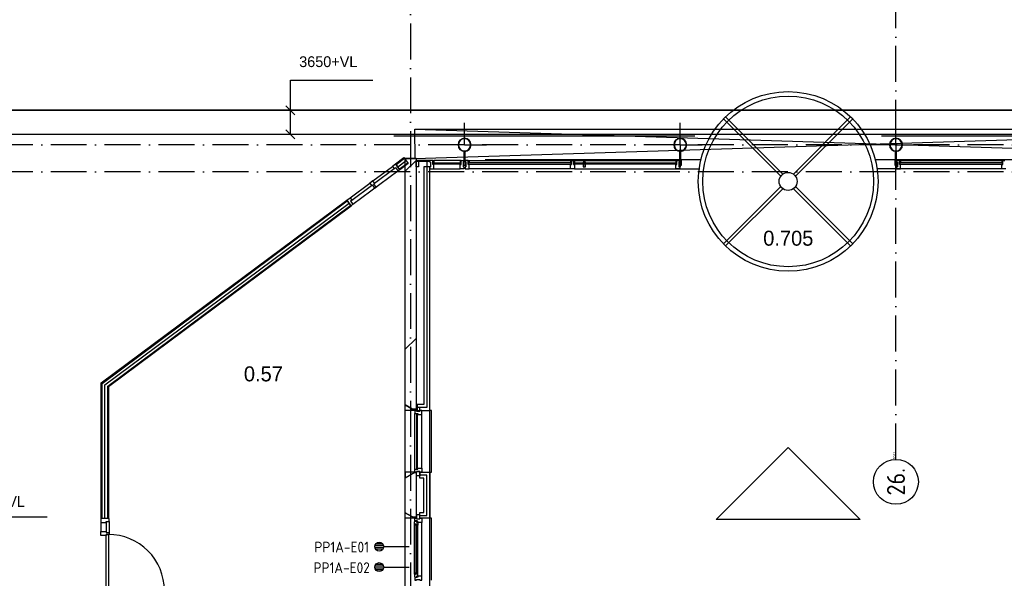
# Model space of a CAD drawing. Header units: millimetres. Extents: x -6587 to 170951, y 244 to 951952.
# Tile 11 of 102: x 27168 to 43601, y 34782 to 44109. Entities that reach past the tile are written whole.
import ezdxf
from ezdxf.enums import TextEntityAlignment as Align

# ---------------------------------------------------------------- set-up
doc = ezdxf.new("R2010")
doc.units = ezdxf.units.MM
doc.header["$LTSCALE"] = 100
doc.header["$PDMODE"] = 1
doc.linetypes.add('DASHDOT', pattern=[9, 6, -1.5, 0, -1.5])
doc.layers.get('0').update_dxf_attribs({"linetype": 'CONTINUOUS'})
for name, color, linetype in [('AL$7----_STRAMIEN', 1, 'DASHDOT'), ('ALN-----_BLOCKNAAM', 2, 'CONTINUOUS'), ('BOUW', 8, 'CONTINUOUS'), ('EB6431--_ATTRIB', 2, 'CONTINUOUS'), ('EL6431--_CCTV', 3, 'CONTINUOUS'), ('KABELGOOT', 8, 'CONTINUOUS')]:
    doc.layers.add(name, color=color, linetype=linetype)
doc.styles.add('1_8', font='iso', dxfattribs={"width": 0.7, "height": 1.8})
doc.styles.add('BURO-018', font='BUROFONT.shx', dxfattribs={"height": 180})
doc.styles.add('BURO-025', font='BUROFONT.shx', dxfattribs={"height": 250})
doc.styles.get("Standard").update_dxf_attribs({"font": 'iso.shx'})

# ---------------------------------------------------------------- blocks, each defined once
blk = doc.blocks.new('ES4X2')
for p, q in [((-0.45, 1.4), (-0.45, 2.6)), ((-0.15, 1.27), (-0.15, 2.73)), ((0.15, 1.27), (0.15, 2.73)), ((0.45, 1.4), (0.45, 2.6)), ((0, 1.25), (0, -3))]:
    blk.add_line(p, q)
blk.add_circle((0, 2), 0.75)
at = {"style": '1_8'}
for tag, flags, p in [('NUMMER', 8, (0, 4)), ('INDIENST', 9, (0, 0)), ('GEBOUW', 9, (0, 0)), ('M_CODE', 9, (0, 0)), ('REGIST', 9, (0, 0)), ('CODE', 8, (0, 0))]:
    blk.add_attdef(tag, text='', height=1.8, dxfattribs=dict(at, flags=flags)).set_placement(p, align=Align.MIDDLE_CENTER)
blk = doc.blocks.new('RCHTBUIS80X40X3')
at = {"color": 0, "linetype": 'Continuous'}
for points in [[(20, 35.2, 0.4142136), (15.2, 40), (-15.2, 40, 0.4142136), (-20, 35.2), (-20, -35.2, 0.4142136), (-15.2, -40), (15.2, -40, 0.4142136), (20, -35.2)], [(16.8, 35.2, 0.4142136), (15.2, 36.8), (-15.2, 36.8, 0.4142136), (-16.8, 35.2), (-16.8, -35.2, 0.4142136), (-15.2, -36.8), (15.2, -36.8, 0.4142136), (16.8, -35.2)]]:
    blk.add_lwpolyline(points, format="xyb", close=True, dxfattribs=at)
blk = doc.blocks.new('1011')
at = {"layer": 'AL$7----_STRAMIEN', "color": 7, "linetype": 'Continuous'}
blk.add_circle((-750, 0), 750, dxfattribs=at)
at = {"layer": 'AL$7----_STRAMIEN', "color": 3, "linetype": 'Continuous'}
blk.add_attdef('STR-NAAM', text='', height=600, rotation=360, dxfattribs=at).set_placement((-750, 0), align=Align.MIDDLE)
at = {"layer": 'ALN-----_BLOCKNAAM', "linetype": 'Continuous'}
blk.add_text('1011', height=100, dxfattribs=at).set_placement((0, 0))

msp = doc.modelspace()

# ---------------------------------------------------------------- linework, layer by layer
at = {"layer": 'AL$7----_STRAMIEN', "color": 1}
for p, q in [((33692.8, 55747), (33692.8, 6034.1)), ((93992.8, 42018.7), (4579.5, 42018.7)), ((93992.8, 41568.7), (4198.5, 41568.7))]:
    msp.add_line(p, q, dxfattribs=at)
msp.add_lwpolyline([(41792.8, 36768.7), (41792.8, 77759.8)], dxfattribs=at)
msp.add_lwpolyline([(41792.8, 36768.7), (41792.8, 77759.8)], dxfattribs=at)
at = {"layer": 'BOUW'}
for p, q in [((39870.9, 41495.8), (38915, 42451.7)), ((39906.3, 41531.1), (38950.4, 42487.1)), ((40080.1, 41531.1), (41036, 42487.1)), ((40115.5, 41495.8), (41071.4, 42451.7)), ((41793, 42018.6), (41793, 42386.5)), ((33412.8, 42168.7), (38433.9, 42168.7)), ((41551.8, 42168.7), (49352.8, 42168.7)), ((34587.8, 41909.2), (34598, 41909.2)), ((34587.8, 41758.2), (34587.8, 41909.2)), ((34593, 42018.6), (34960.9, 42018.6)), ((34598, 41909.2), (34598, 41758.2)), ((41793, 42018.6), (41425.2, 42018.6)), ((41787.8, 41909.2), (41798, 41909.2)), ((41787.8, 41758.2), (41787.8, 41909.2)), ((41793, 42018.6), (41793, 41650.8)), ((41793, 42018.6), (42160.9, 42018.6)), ((41798, 41909.2), (41798, 41758.2)), ((33602.8, 37676.3), (33602.8, 41798.9)), ((33602.8, 41798.9), (33782.8, 41798.9)), ((33602.8, 41790.7), (33611, 41798.9)), ((33602.8, 41792.8), (33782.8, 41792.8)), ((33602.8, 41578.6), (33782.8, 41758.6)), ((33782.8, 41798.9), (33782.8, 37583.9)), ((34598, 41758.2), (34587.8, 41758.2)), ((34601.8, 41758.9), (34601.8, 41729.4)), ((34651.8, 41758.9), (34601.8, 41758.9)), ((34651.8, 41758.9), (34668.8, 41758.9)), ((34651.8, 41720.9), (34651.8, 41758.9)), ((34651.8, 41691.9), (34651.8, 41758.9)), ((34668.8, 41758.9), (36359.3, 41758.9)), ((34668.8, 41758.9), (34668.8, 41720.9)), ((38539.2, 41768.7), (34934.1, 41768.7)), ((36359.3, 41758.9), (36359.3, 41720.9)), ((36376.3, 41758.9), (36359.3, 41758.9)), ((36376.3, 41720.9), (36376.3, 41758.9)), ((36376.3, 41758.9), (36409.3, 41758.9)), ((36376.3, 41691.9), (36376.3, 41758.9)), ((36409.3, 41758.9), (36426.3, 41758.9)), ((36409.3, 41720.9), (36409.3, 41758.9)), ((36409.3, 41758.9), (36409.3, 41691.9)), ((36426.3, 41758.9), (38116.8, 41758.9)), ((36426.3, 41758.9), (36426.3, 41720.9)), ((38116.8, 41758.9), (38116.8, 41720.9)), ((38133.8, 41758.9), (38116.8, 41758.9)), ((38133.8, 41758.9), (38183.8, 41758.9)), ((38133.8, 41691.9), (38133.8, 41758.9)), ((38133.8, 41720.9), (38133.8, 41758.9)), ((38183.8, 41758.9), (38183.8, 41729.4)), ((45051.6, 41768.7), (41447.3, 41768.7)), ((41798, 41758.2), (41787.8, 41758.2)), ((41801.8, 41758.9), (41801.8, 41729.4)), ((41851.8, 41758.9), (41801.8, 41758.9)), ((41851.8, 41691.9), (41851.8, 41758.9)), ((41851.8, 41758.9), (41868.8, 41758.9)), ((41851.8, 41720.9), (41851.8, 41758.9)), ((41868.8, 41758.9), (43559.3, 41758.9)), ((41868.8, 41758.9), (41868.8, 41720.9)), ((43559.3, 41758.9), (43559.3, 41720.9)), ((43576.3, 41758.9), (43559.3, 41758.9)), ((43576.3, 41758.9), (43609.3, 41758.9)), ((43576.3, 41691.9), (43576.3, 41758.9)), ((43576.3, 41720.9), (43576.3, 41758.9)), ((33912.8, 41649.4), (33912.8, 37683.9)), ((34012.8, 41649.4), (33912.8, 41649.4)), ((33962.8, 41649.4), (33962.8, 37633.9)), ((33962.8, 41649.4), (33962.8, 37633.9)), ((34012.8, 37583.9), (34012.8, 41649.4)), ((34601.8, 41729.4), (34615.8, 41729.4)), ((34601.8, 41649.4), (34601.8, 41619.9)), ((34615.8, 41649.4), (34601.8, 41649.4)), ((34601.8, 41619.9), (34668.8, 41619.9)), ((34615.8, 41729.4), (34615.8, 41649.4)), ((34651.8, 41720.9), (34668.8, 41720.9)), ((34651.8, 41691.9), (34651.8, 41720.9)), ((34668.8, 41720.9), (34651.8, 41720.9)), ((34668.8, 41691.9), (34651.8, 41691.9)), ((34668.8, 41691.9), (34651.8, 41691.9)), ((36372.3, 41716.9), (34655.8, 41716.9)), ((34655.8, 41716.9), (34655.8, 41695.9)), ((34668.8, 41716.9), (34655.8, 41716.9)), ((34655.8, 41716.9), (34655.8, 41695.9)), ((34655.8, 41695.9), (36372.3, 41695.9)), ((34655.8, 41695.9), (34668.8, 41695.9)), ((34668.8, 41720.9), (34668.8, 41716.9)), ((34668.8, 41695.9), (34668.8, 41691.9)), ((34668.8, 41619.9), (34668.8, 41691.9)), ((36359.3, 41619.9), (34668.8, 41619.9)), ((36359.3, 41720.9), (36376.3, 41720.9)), ((36376.3, 41720.9), (36359.3, 41720.9)), ((36359.3, 41720.9), (36359.3, 41716.9)), ((36359.3, 41716.9), (36372.3, 41716.9)), ((36359.3, 41695.9), (36359.3, 41691.9)), ((36372.3, 41695.9), (36359.3, 41695.9)), ((36359.3, 41691.9), (36376.3, 41691.9)), ((36359.3, 41619.9), (36359.3, 41691.9)), ((36359.3, 41691.9), (36376.3, 41691.9)), ((36426.3, 41619.9), (36359.3, 41619.9)), ((36372.3, 41716.9), (36372.3, 41695.9)), ((36372.3, 41695.9), (36372.3, 41716.9)), ((36376.3, 41691.9), (36376.3, 41720.9)), ((36426.3, 41720.9), (36409.3, 41720.9)), ((36409.3, 41720.9), (36426.3, 41720.9)), ((36409.3, 41691.9), (36409.3, 41720.9)), ((36426.3, 41691.9), (36409.3, 41691.9)), ((36409.3, 41691.9), (36426.3, 41691.9)), ((36413.3, 41716.9), (38129.8, 41716.9)), ((36413.3, 41695.9), (36413.3, 41716.9)), ((36413.3, 41716.9), (36413.3, 41695.9)), ((36426.3, 41716.9), (36413.3, 41716.9)), ((38129.8, 41695.9), (36413.3, 41695.9)), ((36413.3, 41695.9), (36426.3, 41695.9)), ((36426.3, 41720.9), (36426.3, 41716.9)), ((36426.3, 41695.9), (36426.3, 41691.9)), ((36426.3, 41691.9), (36426.3, 41619.9)), ((36426.3, 41619.9), (38519.1, 41619.9)), ((36572.8, 41724.6), (36572.8, 41654.2)), ((36576, 41724.6), (36576, 41654.2)), ((36608, 41729.4), (36577.6, 41729.4)), ((36608, 41726.2), (36577.6, 41726.2)), ((36577.6, 41652.6), (36608, 41652.6)), ((36577.6, 41649.4), (36608, 41649.4)), ((36609.6, 41654.2), (36609.6, 41724.6)), ((36612.8, 41654.2), (36612.8, 41724.6)), ((38133.8, 41720.9), (38116.8, 41720.9)), ((38116.8, 41720.9), (38116.8, 41716.9)), ((38116.8, 41720.9), (38133.8, 41720.9)), ((38116.8, 41716.9), (38129.8, 41716.9)), ((38116.8, 41695.9), (38116.8, 41691.9)), ((38129.8, 41695.9), (38116.8, 41695.9)), ((38116.8, 41691.9), (38133.8, 41691.9)), ((38116.8, 41619.9), (38116.8, 41691.9)), ((38116.8, 41691.9), (38133.8, 41691.9)), ((38183.8, 41619.9), (38116.8, 41619.9)), ((38129.8, 41716.9), (38129.8, 41695.9)), ((38129.8, 41716.9), (38129.8, 41695.9)), ((38133.8, 41691.9), (38133.8, 41720.9)), ((38169.8, 41729.4), (38169.8, 41649.4)), ((38183.8, 41729.4), (38169.8, 41729.4)), ((38169.8, 41649.4), (38183.8, 41649.4)), ((38183.8, 41649.4), (38183.8, 41619.9)), ((43559.3, 41619.9), (41473.9, 41619.9)), ((41801.8, 41729.4), (41815.8, 41729.4)), ((41801.8, 41649.4), (41801.8, 41619.9)), ((41815.8, 41649.4), (41801.8, 41649.4)), ((41801.8, 41619.9), (41868.8, 41619.9)), ((41815.8, 41729.4), (41815.8, 41649.4)), ((41851.8, 41720.9), (41868.8, 41720.9)), ((41851.8, 41691.9), (41851.8, 41720.9)), ((41868.8, 41720.9), (41851.8, 41720.9)), ((41868.8, 41691.9), (41851.8, 41691.9)), ((41868.8, 41691.9), (41851.8, 41691.9)), ((43572.3, 41716.9), (41855.8, 41716.9)), ((41855.8, 41716.9), (41855.8, 41695.9)), ((41855.8, 41716.9), (41855.8, 41695.9)), ((41868.8, 41716.9), (41855.8, 41716.9)), ((41855.8, 41695.9), (43572.3, 41695.9)), ((41855.8, 41695.9), (41868.8, 41695.9)), ((41868.8, 41720.9), (41868.8, 41716.9)), ((41868.8, 41695.9), (41868.8, 41691.9)), ((41868.8, 41619.9), (41868.8, 41691.9)), ((43559.3, 41720.9), (43576.3, 41720.9)), ((43576.3, 41720.9), (43559.3, 41720.9)), ((43559.3, 41720.9), (43559.3, 41716.9)), ((43559.3, 41716.9), (43572.3, 41716.9)), ((43559.3, 41695.9), (43559.3, 41691.9)), ((43572.3, 41695.9), (43559.3, 41695.9)), ((43559.3, 41691.9), (43576.3, 41691.9)), ((43559.3, 41619.9), (43559.3, 41691.9)), ((43559.3, 41691.9), (43576.3, 41691.9)), ((43626.3, 41619.9), (43559.3, 41619.9)), ((43572.3, 41695.9), (43572.3, 41716.9)), ((43572.3, 41716.9), (43572.3, 41695.9)), ((43576.3, 41691.9), (43576.3, 41720.9)), ((34012.8, 8848.7), (34012.8, 41568.7)), ((39870.9, 41322), (38915, 40366.1)), ((39906.3, 41286.6), (38950.4, 40330.7)), ((40080.1, 41286.6), (41036, 40330.7)), ((40115.5, 41322), (41071.4, 40366.1)), ((33602.8, 38608.7), (33782.8, 38788.7)), ((33602.8, 37676.3), (33762.8, 37583.9)), ((33602.8, 37583.9), (33602.8, 37676.3)), ((33602.8, 35787), (33602.8, 37676.3)), ((33762.8, 37583.9), (33602.8, 37676.3)), ((33787.8, 37644.9), (33787.8, 37573.9)), ((33802.8, 37683.9), (33802.8, 37583.9)), ((33912.8, 37683.9), (33802.8, 37683.9)), ((33962.8, 37633.9), (33802.8, 37633.9)), ((33962.8, 37633.9), (33802.8, 37633.9)), ((33843.8, 37573.9), (33843.8, 37644.9)), ((33762.8, 37583.9), (33602.8, 37583.9)), ((33712.8, 37612.8), (33782.8, 37612.8)), ((33747.4, 37592.8), (33782.8, 37592.8)), ((33762.8, 37583.9), (33762.8, 37533.9)), ((33787.8, 37583.9), (33762.8, 37583.9)), ((33782.8, 37583.9), (33762.8, 37583.9)), ((33762.8, 37533.9), (33813.8, 37533.9)), ((33762.8, 37533.9), (33762.8, 37533.9)), ((33762.8, 36603.9), (33762.8, 37533.9)), ((33787.8, 37583.9), (33787.8, 37583.9)), ((33787.8, 37573.9), (33787.8, 37583.9)), ((33843.8, 37573.9), (33787.8, 37573.9)), ((33787.8, 37573.9), (33843.8, 37573.9)), ((33788.8, 37528.9), (33788.8, 36608.9)), ((33809.8, 37528.9), (33788.8, 37528.9)), ((33802.8, 37583.9), (34012.8, 37583.9)), ((33809.8, 36608.9), (33809.8, 37528.9)), ((33813.8, 37533.9), (33813.8, 37516.9)), ((33813.8, 37516.9), (33876.8, 37516.9)), ((33843.8, 37583.9), (33843.8, 37573.9)), ((33876.8, 37583.9), (33843.8, 37583.9)), ((33876.8, 37516.9), (33876.8, 37583.9)), ((33876.8, 37516.9), (33876.8, 37516.9)), ((33876.8, 37516.9), (33876.8, 37516.9)), ((33876.8, 37516.9), (33876.8, 37516.9)), ((33876.8, 37516.9), (33876.8, 37516.9)), ((33876.8, 36620.9), (33876.8, 37516.9)), ((34042.8, 37583.9), (34012.8, 37583.9)), ((34042.8, 36553.9), (34042.8, 37583.9)), ((33602.8, 36461.5), (33762.8, 36553.9)), ((33602.8, 36553.9), (33602.8, 36461.5)), ((33762.8, 36553.9), (33602.8, 36553.9)), ((33602.8, 36461.5), (33762.8, 36553.9)), ((33782.8, 36541.5), (33741.4, 36541.5)), ((33782.8, 36551.5), (33758.7, 36551.5)), ((33762.8, 36553.9), (33762.8, 36603.9)), ((33762.8, 36603.9), (33813.8, 36603.9)), ((33762.8, 36603.9), (33762.8, 36603.9)), ((33787.8, 36553.9), (33762.8, 36553.9)), ((33762.8, 36553.9), (33782.8, 36553.9)), ((33782.8, 36553.9), (33782.8, 35783.9)), ((33787.8, 36563.9), (33787.8, 36553.9)), ((33843.8, 36563.9), (33787.8, 36563.9)), ((33787.8, 36492.9), (33787.8, 36563.9)), ((33787.8, 36563.9), (33843.8, 36563.9)), ((33787.8, 36553.9), (33787.8, 36553.9)), ((33843.8, 36492.9), (33787.8, 36492.9)), ((33788.8, 36608.9), (33809.8, 36608.9)), ((33813.8, 36620.9), (33876.8, 36620.9)), ((33813.8, 36603.9), (33813.8, 36620.9)), ((33843.8, 36553.9), (33843.8, 36563.9)), ((33843.8, 36563.9), (33843.8, 36492.9)), ((33876.8, 36553.9), (33843.8, 36553.9)), ((33843.8, 36553.9), (34012.8, 36553.9)), ((33843.8, 36453.9), (33843.8, 36553.9)), ((33962.8, 36503.9), (33843.8, 36503.9)), ((33876.8, 36620.9), (33876.8, 36553.9)), ((33876.8, 36620.9), (33876.8, 36620.9)), ((33876.8, 36620.9), (33876.8, 36620.9)), ((33876.8, 36620.9), (33876.8, 36620.9)), ((33876.8, 36620.9), (33876.8, 36620.9)), ((33962.8, 35833.9), (33962.8, 36503.9)), ((34012.8, 36553.9), (34042.8, 36553.9)), ((34012.8, 36553.9), (34012.8, 35783.9)), ((33912.8, 36453.9), (33843.8, 36453.9)), ((33912.8, 35883.9), (33912.8, 36453.9)), ((33602.8, 33874.5), (33602.8, 35876.3)), ((33602.8, 35876.3), (33762.8, 35783.9)), ((33602.8, 35783.9), (33602.8, 35876.3)), ((33762.8, 35783.9), (33602.8, 35876.3)), ((33787.8, 35844.9), (33787.8, 35773.9)), ((33843.8, 35844.9), (33787.8, 35844.9)), ((33843.8, 35783.9), (33843.8, 35883.9)), ((33843.8, 35883.9), (33912.8, 35883.9)), ((33843.8, 35773.9), (33843.8, 35844.9)), ((33843.8, 35833.9), (33962.8, 35833.9)), ((33843.8, 35833.9), (33962.8, 35833.9)), ((33762.8, 35783.9), (33602.8, 35783.9)), ((33782.8, 35801.5), (33732.3, 35801.5)), ((33782.8, 35791.5), (33749.6, 35791.5)), ((33759.8, 35727.2), (33764.1, 35729.6)), ((33759.8, 35684.7), (33759.8, 35727.2)), ((33800.8, 35684.7), (33759.8, 35684.7)), ((33759.8, 34853.1), (33759.8, 35684.7)), ((33762.1, 35667.7), (33762.1, 35684.7)), ((33762.1, 35684.7), (33775.7, 35684.7)), ((33775.7, 35667.7), (33762.1, 35667.7)), ((33762.8, 35739.9), (33762.8, 35783.9)), ((33762.8, 35783.9), (33787.8, 35783.9)), ((33782.8, 35783.9), (33762.8, 35783.9)), ((33798.8, 35739.9), (33762.8, 35739.9)), ((33764.1, 35736.7), (33793.8, 35736.7)), ((33764.1, 35729.6), (33764.1, 35736.7)), ((33782.8, 35793), (33773.7, 35783.9)), ((33775.7, 35684.7), (33775.7, 35667.7)), ((33777.8, 35682.7), (33777.8, 34855.1)), ((33798.8, 35682.7), (33777.8, 35682.7)), ((33787.8, 35783.9), (33787.8, 35773.9)), ((33787.8, 35773.9), (33843.8, 35773.9)), ((33787.8, 35773.9), (33843.8, 35773.9)), ((33793.8, 35736.7), (33793.8, 35714.2)), ((33793.8, 35714.2), (33798.8, 35714.2)), ((33798.8, 35733.9), (33798.8, 35739.9)), ((33813.8, 35733.9), (33798.8, 35733.9)), ((33798.8, 35722.2), (33813.8, 35722.2)), ((33798.8, 35714.2), (33798.8, 35722.2)), ((33798.8, 34855.1), (33798.8, 35682.7)), ((33800.8, 35667.7), (33800.8, 35684.7)), ((33813.8, 35669.8), (33800.8, 35667.7)), ((33813.8, 35716.9), (33813.8, 35733.9)), ((33813.8, 35722.2), (33813.8, 35716.9)), ((33876.8, 35716.9), (33813.8, 35716.9)), ((33813.8, 35716.9), (33813.8, 35669.8)), ((33813.8, 34868), (33813.8, 35669.8)), ((33843.8, 35783.9), (33876.8, 35783.9)), ((33843.8, 35773.9), (33843.8, 35783.9)), ((34012.8, 35783.9), (33843.8, 35783.9)), ((33876.8, 35783.9), (33876.8, 35716.9)), ((33876.8, 34820.9), (33876.8, 35716.9)), ((34042.8, 35783.9), (34012.8, 35783.9)), ((34042.8, 34753.9), (34042.8, 35783.9)), ((33777.8, 34855.1), (33798.8, 34855.1))]:
    msp.add_line(p, q, dxfattribs=at)
for points in [[(33757, 42281.5), (33760.7, 41787.9)], [(33757, 42281.5), (33760.7, 41787.9)], [(49468, 42281.4), (33760.7, 41787.9)], [(33760.7, 42281.4), (49342.8, 41787.9)], [(33760.7, 42281.4), (49468, 42281.4)], [(34593, 42018.6), (34593, 42386.5)], [(38193, 42018.6), (38193, 42386.5)], [(34593, 42018.6), (34225.2, 42018.6)], [(38193, 42018.6), (37825.2, 42018.6)], [(38193, 42018.6), (38560.9, 42018.6)], [(38193, 42018.6), (38193, 41650.8)], [(33448.8, 41692.1), (33588.3, 41796.1)], [(33448.8, 41692.1), (33588.3, 41796.1)], [(33477.2, 41654), (33616.7, 41758)], [(34516.8, 41758.9), (34079.8, 41758.9)], [(32730.2, 41026.3), (33479.1, 41584.4)], [(33063.4, 41416.8), (33389.4, 41659.7)], [(33091.5, 41379.1), (33417.5, 41622)], [(33505.5, 41615.9), (33645.1, 41719.9)], [(33505.5, 41615.9), (33645.1, 41719.9)], [(34079.8, 41619.9), (34516.8, 41619.9)], [(32683.8, 41133.9), (33009.7, 41376.7)], [(32711.8, 41096.2), (33037.8, 41339.1)], [(28542.8, 35782.4), (28542.8, 38036.2), (32635.7, 41086.2)], [(28590.3, 35782.4), (28590.3, 38012.4), (32664.1, 41048.1)], [(28637.8, 35782.4), (28637.8, 37988.5), (32692.5, 41010)], [(38792.8, 35764.9), (39992.8, 36964.9), (41192.8, 35764.9), (38792.8, 35764.9)], [(28520.8, 35715.4), (28520.8, 35565.4)], [(28608.8, 35715.4), (28608.8, 35565.4)], [(28659.8, 35732.4), (28659.8, 35548.4)], [(28659.8, 35548.4), (28659.8, 35515.4), (28608.8, 35515.4), (28608.8, 35498.4), (28520.8, 35498.4), (28520.8, 35565.4), (28608.8, 35565.4), (28608.8, 35548.4), (28659.8, 35548.4), (28659.8, 35515.4)]]:
    msp.add_lwpolyline(points, dxfattribs=at)
for points in [[(34593, 41909.1, 1), (34593, 42128.2, 1)], [(34593, 41917.1, 1), (34593, 42120.2, 1)], [(38193, 41909.1, 1), (38193, 42128.2, 1)], [(38193, 41917.1, 1), (38193, 42120.2, 1)], [(34612.8, 41753.4, 0.4142136), (34608, 41758.2), (34577.6, 41758.2, 0.4142136), (34572.8, 41753.4), (34572.8, 41683, 0.4142136), (34577.6, 41678.2), (34608, 41678.2, 0.4142136), (34612.8, 41683)], [(34609.6, 41753.4, 0.4142136), (34608, 41755), (34577.6, 41755, 0.4142136), (34576, 41753.4), (34576, 41683, 0.4142136), (34577.6, 41681.4), (34608, 41681.4, 0.4142136), (34609.6, 41683)], [(41812.8, 41753.4, 0.4142136), (41808, 41758.2), (41777.6, 41758.2, 0.4142136), (41772.8, 41753.4), (41772.8, 41683, 0.4142136), (41777.6, 41678.2), (41808, 41678.2, 0.4142136), (41812.8, 41683)], [(41809.6, 41753.4, 0.4142136), (41808, 41755), (41777.6, 41755, 0.4142136), (41776, 41753.4), (41776, 41683, 0.4142136), (41777.6, 41681.4), (41808, 41681.4, 0.4142136), (41809.6, 41683)]]:
    msp.add_lwpolyline(points, format="xyb", close=True, dxfattribs=at)
for points in [[(38187.8, 41758.2), (38187.8, 41909.2), (38198, 41909.2), (38198, 41758.2)], [(33439.8, 41704.1), (33579.3, 41808.1), (33654, 41707.9), (33514.5, 41603.9)], [(33439.8, 41704.1), (33579.3, 41808.1), (33654, 41707.9), (33514.5, 41603.9)], [(34007.8, 41758.9), (33782.8, 41758.9), (33782.8, 41743.9), (34007.8, 41743.9)], [(33782.8, 41743.9), (33823.8, 41743.9), (33823.8, 41649.9), (33782.8, 41649.9)], [(34012.8, 41743.9), (34012.8, 41729.4), (34026.8, 41729.4), (34026.8, 41649.4), (34012.8, 41649.4), (33970.8, 41649.4), (33970.8, 41649.4), (33970.8, 41743.9)], [(34079.8, 41691.9), (34062.8, 41691.9), (34062.8, 41758.9), (34012.8, 41758.9), (34012.8, 41729.4), (34026.8, 41729.4), (34026.8, 41649.4), (34012.8, 41649.4), (34012.8, 41619.9), (34079.8, 41619.9)], [(34062.8, 41720.9), (34062.8, 41758.9), (34079.8, 41758.9), (34079.8, 41720.9)], [(34533.8, 41720.9), (34533.8, 41758.9), (34516.8, 41758.9), (34516.8, 41720.9)], [(34516.8, 41691.9), (34533.8, 41691.9), (34533.8, 41758.9), (34583.8, 41758.9), (34583.8, 41729.4), (34569.8, 41729.4), (34569.8, 41649.4), (34583.8, 41649.4), (34583.8, 41619.9), (34516.8, 41619.9)], [(33443.1, 41699.7), (33389.4, 41659.7), (33417.5, 41622), (33439.1, 41638.1), (33479.1, 41584.4), (33511.2, 41608.3)], [(34079.8, 41720.9), (34079.8, 41716.9), (34066.8, 41716.9), (34066.8, 41695.9), (34079.8, 41695.9), (34079.8, 41691.9), (34062.8, 41691.9), (34062.8, 41720.9)], [(34066.8, 41695.9), (34066.8, 41716.9), (34529.8, 41716.9), (34529.8, 41695.9)], [(34516.8, 41720.9), (34516.8, 41716.9), (34529.8, 41716.9), (34529.8, 41695.9), (34516.8, 41695.9), (34516.8, 41691.9), (34533.8, 41691.9), (34533.8, 41720.9)], [(33063.4, 41416.8), (33009.7, 41376.7), (33037.8, 41339.1), (33051.4, 41349.2), (33091.5, 41295.5), (33117.9, 41315.2), (33077.9, 41368.9), (33091.5, 41379.1)], [(28527.8, 35782.4), (28527.8, 38043.7), (32626.7, 41098.2), (32701.4, 40998), (28652.8, 37981), (28652.8, 35782.4)], [(32630, 41093.8), (32683.8, 41133.9), (32711.8, 41096.2), (32690.2, 41080), (32730.2, 41026.3), (32698.1, 41002.4)], [(28608.8, 35715.4), (28608.8, 35732.4), (28659.8, 35732.4), (28659.8, 35782.4), (28520.8, 35782.4), (28520.8, 35715.4)], [(28608.8, 35515.4), (28648.8, 35515.4), (28648.8, 34581.4), (28608.8, 34581.4)], [(33759.8, 34810.6), (33764.1, 34808.1), (33764.1, 34801.1), (33793.8, 34801.1), (33793.8, 34823.6), (33798.8, 34823.6), (33798.8, 34815.6), (33813.8, 34815.6), (33813.8, 34820.9), (33813.8, 34868), (33800.8, 34870.1), (33800.8, 34853.1), (33759.8, 34853.1)], [(33762.1, 34853.1), (33775.7, 34853.1), (33775.7, 34870.1), (33762.1, 34870.1)], [(33762.8, 34753.9), (33787.8, 34753.9), (33787.8, 34763.9), (33843.8, 34763.9), (33843.8, 34753.9), (33876.8, 34753.9), (33876.8, 34820.9), (33813.8, 34820.9), (33813.8, 34803.9), (33798.8, 34803.9), (33798.8, 34797.9), (33762.8, 34797.9)]]:
    msp.add_lwpolyline(points, close=True, dxfattribs=at)
msp.add_lwpolyline([(28648.8, 34581.4), (29582.8, 34581.4, 0.4142136), (28648.8, 35515.4, 0.4142136)], format="xyb", dxfattribs=at)
for radius in [1500, 1425, 150]:
    msp.add_circle((39993.2, 41408.9), radius, dxfattribs=at)
for centre, radius, start, end in [((41793, 42018.6), 109.5, 90, 270), ((41793, 42018.6), 101.5, 90, 270), ((41793, 42018.6), 109.5, 270, 90), ((41793, 42018.6), 101.5, 270, 90), ((36577.6, 41724.6), 4.8, 90, 180), ((36577.6, 41654.2), 4.8, 180, 270), ((36577.6, 41724.6), 1.6, 90, 180), ((36577.6, 41654.2), 1.6, 180, 270), ((36608, 41724.6), 4.8, 0, 90), ((36608, 41724.6), 1.6, 0, 90), ((36608, 41654.2), 4.8, 270, 0), ((36608, 41654.2), 1.6, 270, 0)]:
    msp.add_arc(centre, radius, start, end, dxfattribs=at)
for p in [(39992.7, 43146.7), (39993.2, 41408.9)]:
    msp.add_point(p, dxfattribs=at)
at = {"layer": 'KABELGOOT', "color": 8}
for p, q in [((31685.9, 43096.1, 3650), (33060.9, 43096.1, 3650)), ((31685.9, 42196.1, 3650), (31685.9, 43096.1, 3650)), ((49597, 42595.3, 3710), (25387.4, 42595.3, 3710)), ((25387.4, 42595.3, 3650), (49597, 42595.3, 3650)), ((31760.9, 42521.1, 3650), (31610.9, 42671.1, 3650)), ((31760.9, 42121.1, 3650), (31610.9, 42271.1, 3650)), ((25387.4, 42195.3, 3650), (49597, 42195.3, 3650)), ((25387.4, 42195.3, 3710), (49597, 42195.3, 3710)), ((26249, 35808.9, 3650), (27624, 35808.9, 3650))]:
    msp.add_line(p, q, dxfattribs=at)

# ---------------------------------------------------------------- block references
at = {"layer": 'BOUW'}
msp.add_blockref('RCHTBUIS80X40X3', (38192.8, 41718.2), dxfattribs=at)
at = {"layer": 'BOUW', "xscale": 0.5, "yscale": 0.5, "zscale": 0.5, "rotation": 90}
msp.add_blockref('1011', (41792.8, 36768.7), dxfattribs=at).add_auto_attribs({'STR-NAAM': '26.'})
msp.add_blockref('1011', (41792.8, 36768.7), dxfattribs=at).add_auto_attribs({'STR-NAAM': '26.'})
at = {"layer": 'EL6431--_CCTV'}
ref = msp.add_blockref('ES4X2', (33367.9, 35313, 1050), dxfattribs=dict(at, xscale=100, yscale=100, zscale=100, rotation=90))
ref.add_attrib('CODE', 'PP1A-E01', dxfattribs={"layer": 'EB6431--_ATTRIB', "color": 1, "height": 180, "style": '1_8', "flags": 8}).set_placement((32542.1, 35303.5, 1050), align=Align.MIDDLE_CENTER)
ref = msp.add_blockref('ES4X2', (33367.9, 34968.7, 1050), dxfattribs=dict(at, xscale=100, yscale=100, zscale=100, rotation=90))
ref.add_attrib('CODE', 'PP1A-E02', dxfattribs={"layer": 'EB6431--_ATTRIB', "color": 1, "height": 180, "style": '1_8', "flags": 8}).set_placement((32542.1, 34959.2, 1050), align=Align.MIDDLE_CENTER)

# ---------------------------------------------------------------- texts
at = {"layer": 'BOUW', "style": 'BURO-025'}
for s, p in [('0.705', (39577.5, 40335.4)), ('0.57', (30909.7, 38070.5))]:
    msp.add_text(s, height=250, dxfattribs=at).set_placement(p)
at = {"layer": 'KABELGOOT', "color": 8, "style": 'BURO-018'}
for p in [(32317.9, 43407.6, 3650), (26770.1, 36064.9, 3650)]:
    msp.add_text('3650+VL', height=180, dxfattribs=at).set_placement(p, align=Align.MIDDLE)

doc.saveas('drawing.dxf')
